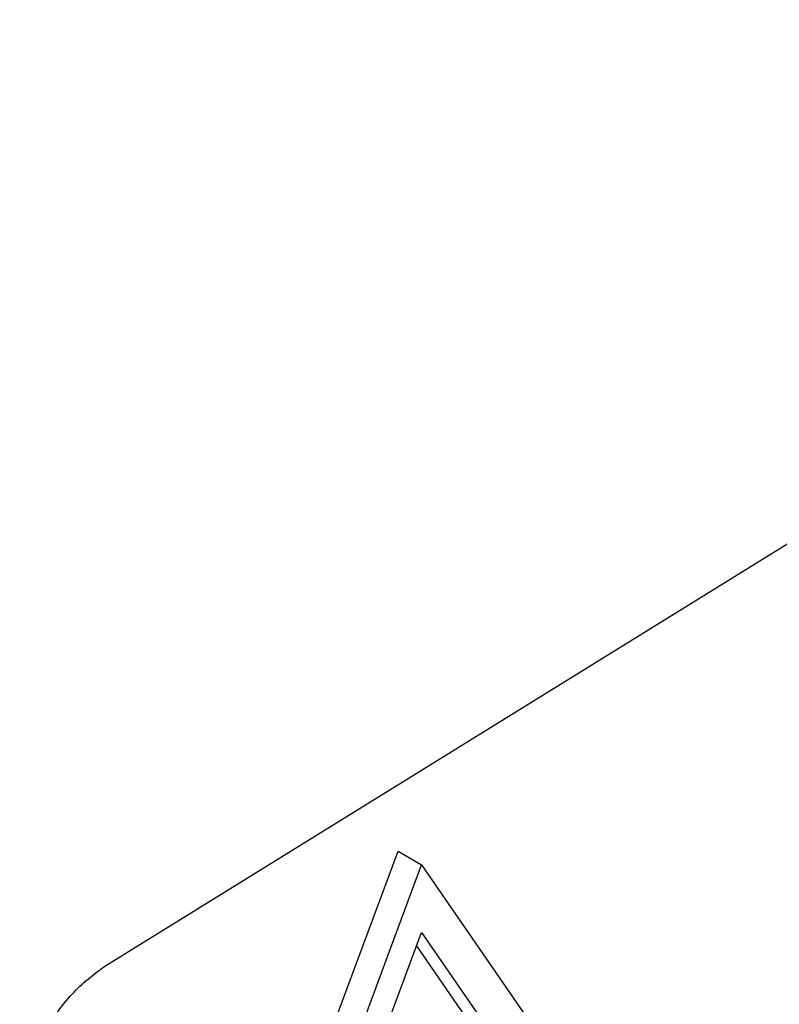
# Model space of a CAD drawing. Header units: millimetres. Extents: x -0.57 to 0.95, y -0.4 to 0.71.
# Tile 249 of 256: x 0.8128 to 0.8311, y 0.3824 to 0.4061. Entities that reach past the tile are written whole.
import ezdxf

# ---------------------------------------------------------------- set-up
doc = ezdxf.new("R2010")
doc.units = ezdxf.units.MM
doc.layers.add('FORMAT', color=7, linetype='Continuous')

msp = doc.modelspace()

# ---------------------------------------------------------------- linework, layer by layer
at = {"layer": 'FORMAT', "color": 7, "linetype": 'Continuous', "lineweight": 25}
for p, q in [((0.814893, 0.383309), (0.851721, 0.406108)), ((0.814078, 0.36487), (0.821958, 0.386079)), ((0.821958, 0.386079), (0.822524, 0.385752)), ((0.814644, 0.364543), (0.822524, 0.385752)), ((0.822524, 0.385752), (0.830404, 0.374299)), ((0.815826, 0.366091), (0.822524, 0.384119)), ((0.822524, 0.384119), (0.829222, 0.374384)), ((0.822404, 0.383797), (0.828656, 0.374711))]:
    msp.add_line(p, q, dxfattribs=at)
msp.add_open_spline([(0.812847, 0.379593), (0.812878, 0.379933), (0.812939, 0.380612), (0.813412, 0.381714), (0.814088, 0.3827), (0.814624, 0.383105), (0.814893, 0.383309)], degree=3, knots=[0, 0, 0, 0, 0.249997, 0.499775, 0.749443, 1, 1, 1, 1], dxfattribs=at)

doc.saveas('drawing.dxf')
